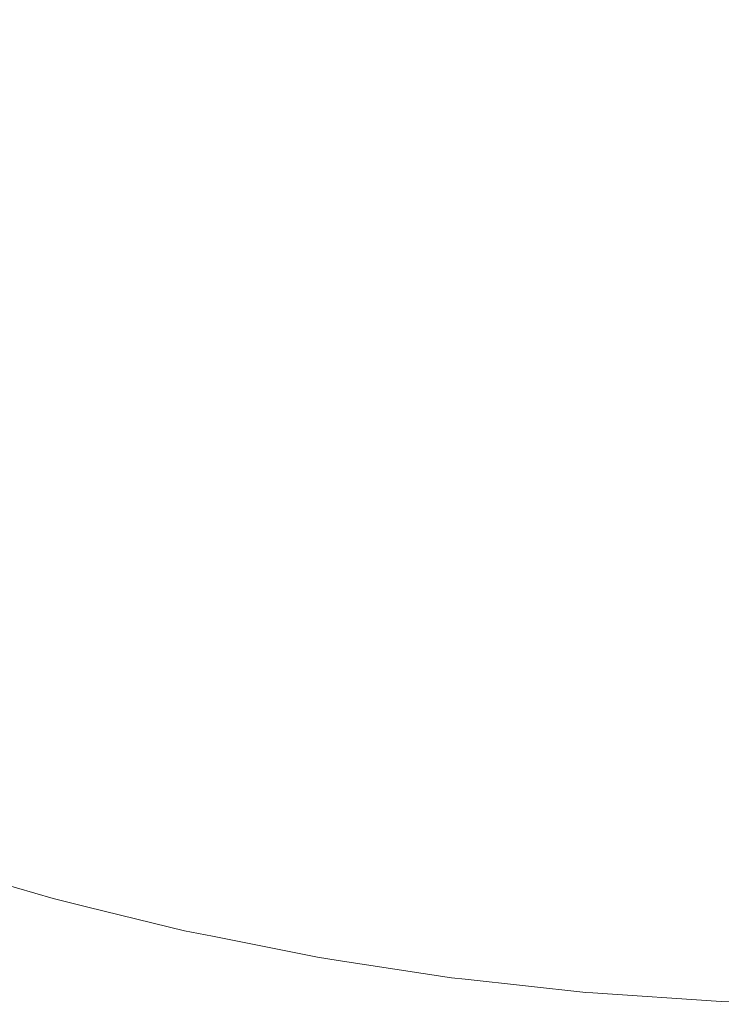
# Model space of a CAD drawing. Header units: centimetres. Extents: x -26 to 27.3, y -25.3 to -23.5.
# Tile 77 of 221: x -7.9714 to -7.9262, y -24.9599 to -24.8964. Entities that reach past the tile are written whole.
import ezdxf

# ---------------------------------------------------------------- set-up
doc = ezdxf.new("R2010")
doc.units = ezdxf.units.CM
doc.header["$LTSCALE"] = 2.54
doc.layers.add('Lucido design-1', color=7, linetype='Continuous')

# ---------------------------------------------------------------- blocks, each defined once
blk = doc.blocks.new('Gruppo-4-1')
at = {"color": 7, "linetype": 'Continuous', "lineweight": 9}
blk.add_3dface([(-25.917482, -23.559888, 1050.422055), (-25.917482, -25.159888, 1050.422055), (27.182518, -25.159888, 1050.422055), (27.182518, -23.559888, 1050.422055)], dxfattribs=at)
for points, invisible_edges in [([(-7.960869, -24.897492, 1050.011716), (-7.966829, -24.895469, 1050.011716), (-7.965536, -24.891914, 1050.013487), (-7.959731, -24.893884, 1050.013487)], 15), ([(-7.947892, -24.897057, 1050.013487), (-7.953846, -24.8956, 1050.013487), (-7.952848, -24.891874, 1050.0151), (-7.947057, -24.893291, 1050.0151)], 15), ([(-7.968096, -24.898948, 1050.009791), (-7.974113, -24.896608, 1050.009791), (-7.972696, -24.893187, 1050.011716), (-7.966829, -24.895469, 1050.011716)], 15), ([(-7.941879, -24.898252, 1050.013487), (-7.947892, -24.897057, 1050.013487), (-7.947057, -24.893291, 1050.0151), (-7.94121, -24.894454, 1050.0151)], 15), ([(-7.954825, -24.899254, 1050.011716), (-7.960869, -24.897492, 1050.011716), (-7.959731, -24.893884, 1050.013487), (-7.953846, -24.8956, 1050.013487)], 15), ([(-7.935821, -24.899185, 1050.013487), (-7.941879, -24.898252, 1050.013487), (-7.94121, -24.894454, 1050.0151), (-7.935317, -24.895361, 1050.0151)], 15), ([(-7.961982, -24.901023, 1050.009791), (-7.968096, -24.898948, 1050.009791), (-7.966829, -24.895469, 1050.011716), (-7.960869, -24.897492, 1050.011716)], 15), ([(-7.94871, -24.90075, 1050.011716), (-7.954825, -24.899254, 1050.011716), (-7.953846, -24.8956, 1050.013487), (-7.947892, -24.897057, 1050.013487)], 15), ([(-7.929727, -24.899852, 1050.013487), (-7.935821, -24.899185, 1050.013487), (-7.935317, -24.895361, 1050.0151), (-7.929391, -24.89601, 1050.0151)], 15), ([(-7.923611, -24.900253, 1050.013487), (-7.929727, -24.899852, 1050.013487), (-7.929391, -24.89601, 1050.0151), (-7.923442, -24.8964, 1050.0151)], 15), ([(-7.969332, -24.902346, 1050.007714), (-7.975497, -24.899948, 1050.007714), (-7.974113, -24.896608, 1050.009791), (-7.968096, -24.898948, 1050.009791)], 15), ([(-7.942536, -24.901978, 1050.011716), (-7.94871, -24.90075, 1050.011716), (-7.947892, -24.897057, 1050.013487), (-7.941879, -24.898252, 1050.013487)], 15), ([(-7.955783, -24.90283, 1050.009791), (-7.961982, -24.901023, 1050.009791), (-7.960869, -24.897492, 1050.011716), (-7.954825, -24.899254, 1050.011716)], 15), ([(-7.936315, -24.902936, 1050.011716), (-7.942536, -24.901978, 1050.011716), (-7.941879, -24.898252, 1050.013487), (-7.935821, -24.899185, 1050.013487)], 15), ([(-7.963069, -24.904472, 1050.007714), (-7.969332, -24.902346, 1050.007714), (-7.968096, -24.898948, 1050.009791), (-7.961982, -24.901023, 1050.009791)], 15), ([(-7.949512, -24.904365, 1050.009791), (-7.955783, -24.90283, 1050.009791), (-7.954825, -24.899254, 1050.011716), (-7.94871, -24.90075, 1050.011716)], 15), ([(-7.930057, -24.903621, 1050.011716), (-7.936315, -24.902936, 1050.011716), (-7.935821, -24.899185, 1050.013487), (-7.929727, -24.899852, 1050.013487)], 15), ([(-7.970537, -24.905656, 1050.00549), (-7.976845, -24.903203, 1050.00549), (-7.975497, -24.899948, 1050.007714), (-7.969332, -24.902346, 1050.007714)], 15), ([(-7.923776, -24.904033, 1050.011716), (-7.930057, -24.903621, 1050.011716), (-7.929727, -24.899852, 1050.013487), (-7.923611, -24.900253, 1050.013487)], 15), ([(-7.943179, -24.905624, 1050.009791), (-7.949512, -24.904365, 1050.009791), (-7.94871, -24.90075, 1050.011716), (-7.942536, -24.901978, 1050.011716)], 15), ([(-7.956719, -24.906323, 1050.007714), (-7.963069, -24.904472, 1050.007714), (-7.961982, -24.901023, 1050.009791), (-7.955783, -24.90283, 1050.009791)], 15), ([(-7.936798, -24.906607, 1050.009791), (-7.943179, -24.905624, 1050.009791), (-7.942536, -24.901978, 1050.011716), (-7.936315, -24.902936, 1050.011716)], 15), ([(-7.964129, -24.907832, 1050.00549), (-7.970537, -24.905656, 1050.00549), (-7.969332, -24.902346, 1050.007714), (-7.963069, -24.904472, 1050.007714)], 15), ([(-7.971708, -24.908874, 1050.003124), (-7.978156, -24.906367, 1050.003124), (-7.976845, -24.903203, 1050.00549), (-7.970537, -24.905656, 1050.00549)], 15), ([(-7.950294, -24.907895, 1050.007714), (-7.956719, -24.906323, 1050.007714), (-7.955783, -24.90283, 1050.009791), (-7.949512, -24.904365, 1050.009791)], 15), ([(-7.93038, -24.907309, 1050.009791), (-7.936798, -24.906607, 1050.009791), (-7.936315, -24.902936, 1050.011716), (-7.930057, -24.903621, 1050.011716)], 15), ([(-7.923937, -24.907732, 1050.009791), (-7.93038, -24.907309, 1050.009791), (-7.930057, -24.903621, 1050.011716), (-7.923776, -24.904033, 1050.011716)], 15), ([(-7.957631, -24.909726, 1050.00549), (-7.964129, -24.907832, 1050.00549), (-7.963069, -24.904472, 1050.007714), (-7.956719, -24.906323, 1050.007714)], 15), ([(-7.943807, -24.909185, 1050.007714), (-7.950294, -24.907895, 1050.007714), (-7.949512, -24.904365, 1050.009791), (-7.943179, -24.905624, 1050.009791)], 15), ([(-7.965158, -24.911097, 1050.003124), (-7.971708, -24.908874, 1050.003124), (-7.970537, -24.905656, 1050.00549), (-7.964129, -24.907832, 1050.00549)], 15), ([(-7.93727, -24.910191, 1050.007714), (-7.943807, -24.909185, 1050.007714), (-7.943179, -24.905624, 1050.009791), (-7.936798, -24.906607, 1050.009791)], 15), ([(-7.951057, -24.911334, 1050.00549), (-7.957631, -24.909726, 1050.00549), (-7.956719, -24.906323, 1050.007714), (-7.950294, -24.907895, 1050.007714)], 15), ([(-7.930695, -24.910911, 1050.007714), (-7.93727, -24.910191, 1050.007714), (-7.936798, -24.906607, 1050.009791), (-7.93038, -24.907309, 1050.009791)], 15), ([(-7.958517, -24.913033, 1050.003124), (-7.965158, -24.911097, 1050.003124), (-7.964129, -24.907832, 1050.00549), (-7.957631, -24.909726, 1050.00549)], 15), ([(-7.924095, -24.911344, 1050.007714), (-7.930695, -24.910911, 1050.007714), (-7.93038, -24.907309, 1050.009791), (-7.923937, -24.907732, 1050.009791)], 15), ([(-7.944419, -24.912655, 1050.00549), (-7.951057, -24.911334, 1050.00549), (-7.950294, -24.907895, 1050.007714), (-7.943807, -24.909185, 1050.007714)], 15), ([(-7.966157, -24.914264, 1050.00062), (-7.972844, -24.911994, 1050.00062), (-7.971708, -24.908874, 1050.003124), (-7.965158, -24.911097, 1050.003124)], 15), ([(-7.951798, -24.914677, 1050.003124), (-7.958517, -24.913033, 1050.003124), (-7.957631, -24.909726, 1050.00549), (-7.951057, -24.911334, 1050.00549)], 15), ([(-7.93773, -24.913684, 1050.00549), (-7.944419, -24.912655, 1050.00549), (-7.943807, -24.909185, 1050.007714), (-7.93727, -24.910191, 1050.007714)], 15), ([(-7.931002, -24.914421, 1050.00549), (-7.93773, -24.913684, 1050.00549), (-7.93727, -24.910191, 1050.007714), (-7.930695, -24.910911, 1050.007714)], 15), ([(-7.924248, -24.914864, 1050.00549), (-7.931002, -24.914421, 1050.00549), (-7.930695, -24.910911, 1050.007714), (-7.924095, -24.911344, 1050.007714)], 15), ([(-7.959376, -24.91624, 1050.00062), (-7.966157, -24.914264, 1050.00062), (-7.965158, -24.911097, 1050.003124), (-7.958517, -24.913033, 1050.003124)], 15), ([(-7.945014, -24.916027, 1050.003124), (-7.951798, -24.914677, 1050.003124), (-7.951057, -24.911334, 1050.00549), (-7.944419, -24.912655, 1050.00549)], 15), ([(-7.967122, -24.917325, 1049.997982), (-7.973942, -24.91501, 1049.997982), (-7.972844, -24.911994, 1050.00062), (-7.966157, -24.914264, 1050.00062)], 15), ([(-7.938177, -24.917079, 1050.003124), (-7.945014, -24.916027, 1050.003124), (-7.944419, -24.912655, 1050.00549), (-7.93773, -24.913684, 1050.00549)], 15), ([(-7.952517, -24.917919, 1050.00062), (-7.959376, -24.91624, 1050.00062), (-7.958517, -24.913033, 1050.003124), (-7.951798, -24.914677, 1050.003124)], 15), ([(-7.9313, -24.917832, 1050.003124), (-7.938177, -24.917079, 1050.003124), (-7.93773, -24.913684, 1050.00549), (-7.931002, -24.914421, 1050.00549)], 15), ([(-7.960207, -24.919341, 1049.997982), (-7.967122, -24.917325, 1049.997982), (-7.966157, -24.914264, 1050.00062), (-7.959376, -24.91624, 1050.00062)], 15), ([(-7.94559, -24.919296, 1050.00062), (-7.952517, -24.917919, 1050.00062), (-7.951798, -24.914677, 1050.003124), (-7.945014, -24.916027, 1050.003124)], 15), ([(-7.924398, -24.918285, 1050.003124), (-7.9313, -24.917832, 1050.003124), (-7.931002, -24.914421, 1050.00549), (-7.924248, -24.914864, 1050.00549)], 15), ([(-7.968053, -24.920277, 1049.995216), (-7.975001, -24.917919, 1049.995216), (-7.973942, -24.91501, 1049.997982), (-7.967122, -24.917325, 1049.997982)], 15), ([(-7.93861, -24.920371, 1050.00062), (-7.94559, -24.919296, 1050.00062), (-7.945014, -24.916027, 1050.003124), (-7.938177, -24.917079, 1050.003124)], 15), ([(-7.953211, -24.921053, 1049.997982), (-7.960207, -24.919341, 1049.997982), (-7.959376, -24.91624, 1050.00062), (-7.952517, -24.917919, 1050.00062)], 15), ([(-7.961008, -24.922331, 1049.995216), (-7.968053, -24.920277, 1049.995216), (-7.967122, -24.917325, 1049.997982), (-7.960207, -24.919341, 1049.997982)], 15), ([(-7.93159, -24.92114, 1050.00062), (-7.93861, -24.920371, 1050.00062), (-7.938177, -24.917079, 1050.003124), (-7.9313, -24.917832, 1050.003124)], 15), ([(-7.968816, -24.922698, 1049.992766), (-7.975869, -24.920304, 1049.992766), (-7.975001, -24.917919, 1049.995216), (-7.968053, -24.920277, 1049.995216)], 15), ([(-7.946147, -24.922458, 1049.997982), (-7.953211, -24.921053, 1049.997982), (-7.952517, -24.917919, 1050.00062), (-7.94559, -24.919296, 1050.00062)], 15), ([(-7.924543, -24.921601, 1050.00062), (-7.93159, -24.92114, 1050.00062), (-7.9313, -24.917832, 1050.003124), (-7.924398, -24.918285, 1050.003124)], 15), ([(-7.953881, -24.924075, 1049.995216), (-7.961008, -24.922331, 1049.995216), (-7.960207, -24.919341, 1049.997982), (-7.953211, -24.921053, 1049.997982)], 15), ([(-7.939029, -24.923553, 1049.997982), (-7.946147, -24.922458, 1049.997982), (-7.94559, -24.919296, 1050.00062), (-7.93861, -24.920371, 1050.00062)], 15), ([(-7.969678, -24.925434, 1049.989775), (-7.97685, -24.923, 1049.989775), (-7.975869, -24.920304, 1049.992766), (-7.968816, -24.922698, 1049.992766)], 15), ([(-7.961665, -24.924782, 1049.992766), (-7.968816, -24.922698, 1049.992766), (-7.968053, -24.920277, 1049.995216), (-7.961008, -24.922331, 1049.995216)], 15), ([(-7.93187, -24.924338, 1049.997982), (-7.939029, -24.923553, 1049.997982), (-7.93861, -24.920371, 1050.00062), (-7.93159, -24.92114, 1050.00062)], 15), ([(-7.946685, -24.925506, 1049.995216), (-7.953881, -24.924075, 1049.995216), (-7.953211, -24.921053, 1049.997982), (-7.946147, -24.922458, 1049.997982)], 15), ([(-7.924683, -24.924809, 1049.997982), (-7.93187, -24.924338, 1049.997982), (-7.93159, -24.92114, 1050.00062), (-7.924543, -24.921601, 1050.00062)], 15), ([(-7.954431, -24.926552, 1049.992766), (-7.961665, -24.924782, 1049.992766), (-7.961008, -24.922331, 1049.995216), (-7.953881, -24.924075, 1049.995216)], 15), ([(-7.970503, -24.928048, 1049.986671), (-7.977787, -24.925575, 1049.986671), (-7.97685, -24.923, 1049.989775), (-7.969678, -24.925434, 1049.989775)], 15), ([(-7.962408, -24.927553, 1049.989775), (-7.969678, -24.925434, 1049.989775), (-7.968816, -24.922698, 1049.992766), (-7.961665, -24.924782, 1049.992766)], 15), ([(-7.939433, -24.926622, 1049.995216), (-7.946685, -24.925506, 1049.995216), (-7.946147, -24.922458, 1049.997982), (-7.939029, -24.923553, 1049.997982)], 15), ([(-7.932139, -24.927421, 1049.995216), (-7.939433, -24.926622, 1049.995216), (-7.939029, -24.923553, 1049.997982), (-7.93187, -24.924338, 1049.997982)], 15), ([(-7.947126, -24.928005, 1049.992766), (-7.954431, -24.926552, 1049.992766), (-7.953881, -24.924075, 1049.995216), (-7.946685, -24.925506, 1049.995216)], 15), ([(-7.924818, -24.927901, 1049.995216), (-7.932139, -24.927421, 1049.995216), (-7.93187, -24.924338, 1049.997982), (-7.924683, -24.924809, 1049.997982)], 15), ([(-7.955052, -24.929353, 1049.989775), (-7.962408, -24.927553, 1049.989775), (-7.961665, -24.924782, 1049.992766), (-7.954431, -24.926552, 1049.992766)], 15), ([(-7.971287, -24.930535, 1049.983458), (-7.978679, -24.928025, 1049.983458), (-7.977787, -24.925575, 1049.986671), (-7.970503, -24.928048, 1049.986671)], 15), ([(-7.963117, -24.9302, 1049.986671), (-7.970503, -24.928048, 1049.986671), (-7.969678, -24.925434, 1049.989775), (-7.962408, -24.927553, 1049.989775)], 15), ([(-7.939764, -24.929138, 1049.992766), (-7.947126, -24.928005, 1049.992766), (-7.946685, -24.925506, 1049.995216), (-7.939433, -24.926622, 1049.995216)], 15), ([(-7.947624, -24.930831, 1049.989775), (-7.955052, -24.929353, 1049.989775), (-7.954431, -24.926552, 1049.992766), (-7.947126, -24.928005, 1049.992766)], 15), ([(-7.93236, -24.929949, 1049.992766), (-7.939764, -24.929138, 1049.992766), (-7.939433, -24.926622, 1049.995216), (-7.932139, -24.927421, 1049.995216)], 15), ([(-7.924928, -24.930436, 1049.992766), (-7.93236, -24.929949, 1049.992766), (-7.932139, -24.927421, 1049.995216), (-7.924818, -24.927901, 1049.995216)], 15), ([(-7.97203, -24.932891, 1049.980144), (-7.979524, -24.930347, 1049.980144), (-7.978679, -24.928025, 1049.983458), (-7.971287, -24.930535, 1049.983458)], 15), ([(-7.963792, -24.932719, 1049.983458), (-7.971287, -24.930535, 1049.983458), (-7.970503, -24.928048, 1049.986671), (-7.963117, -24.9302, 1049.986671)], 15), ([(-7.955645, -24.932029, 1049.986671), (-7.963117, -24.9302, 1049.986671), (-7.962408, -24.927553, 1049.989775), (-7.955052, -24.929353, 1049.989775)], 15), ([(-7.940139, -24.931983, 1049.989775), (-7.947624, -24.930831, 1049.989775), (-7.947126, -24.928005, 1049.992766), (-7.939764, -24.929138, 1049.992766)], 15), ([(-7.9481, -24.93353, 1049.986671), (-7.955645, -24.932029, 1049.986671), (-7.955052, -24.929353, 1049.989775), (-7.947624, -24.930831, 1049.989775)], 15), ([(-7.932611, -24.932807, 1049.989775), (-7.940139, -24.931983, 1049.989775), (-7.939764, -24.929138, 1049.992766), (-7.93236, -24.929949, 1049.992766)], 15), ([(-7.925053, -24.933303, 1049.989775), (-7.932611, -24.932807, 1049.989775), (-7.93236, -24.929949, 1049.992766), (-7.924928, -24.930436, 1049.992766)], 15), ([(-7.964431, -24.935106, 1049.980144), (-7.97203, -24.932891, 1049.980144), (-7.971287, -24.930535, 1049.983458), (-7.963792, -24.932719, 1049.983458)], 15), ([(-7.956209, -24.934575, 1049.983458), (-7.963792, -24.932719, 1049.983458), (-7.963117, -24.9302, 1049.986671), (-7.955645, -24.932029, 1049.986671)], 15), ([(-7.940496, -24.9347, 1049.986671), (-7.9481, -24.93353, 1049.986671), (-7.947624, -24.930831, 1049.989775), (-7.940139, -24.931983, 1049.989775)], 15), ([(-7.948553, -24.936098, 1049.983458), (-7.956209, -24.934575, 1049.983458), (-7.955645, -24.932029, 1049.986671), (-7.9481, -24.93353, 1049.986671)], 15), ([(-7.932849, -24.935538, 1049.986671), (-7.940496, -24.9347, 1049.986671), (-7.940139, -24.931983, 1049.989775), (-7.932611, -24.932807, 1049.989775)], 15), ([(-7.965034, -24.937356, 1049.976733), (-7.97273, -24.935113, 1049.976733), (-7.97203, -24.932891, 1049.980144), (-7.964431, -24.935106, 1049.980144)], 15), ([(-7.956744, -24.936987, 1049.980144), (-7.964431, -24.935106, 1049.980144), (-7.963792, -24.932719, 1049.983458), (-7.956209, -24.934575, 1049.983458)], 15), ([(-7.925173, -24.936041, 1049.986671), (-7.932849, -24.935538, 1049.986671), (-7.932611, -24.932807, 1049.989775), (-7.925053, -24.933303, 1049.989775)], 15), ([(-7.940837, -24.937285, 1049.983458), (-7.948553, -24.936098, 1049.983458), (-7.9481, -24.93353, 1049.986671), (-7.940496, -24.9347, 1049.986671)], 15), ([(-7.9656, -24.939466, 1049.973231), (-7.973387, -24.937196, 1049.973231), (-7.97273, -24.935113, 1049.976733), (-7.965034, -24.937356, 1049.976733)], 15), ([(-7.957248, -24.939261, 1049.976733), (-7.965034, -24.937356, 1049.976733), (-7.964431, -24.935106, 1049.980144), (-7.956744, -24.936987, 1049.980144)], 15), ([(-7.948982, -24.938531, 1049.980144), (-7.956744, -24.936987, 1049.980144), (-7.956209, -24.934575, 1049.983458), (-7.948553, -24.936098, 1049.983458)], 15), ([(-7.933077, -24.938135, 1049.983458), (-7.940837, -24.937285, 1049.983458), (-7.940496, -24.9347, 1049.986671), (-7.932849, -24.935538, 1049.986671)], 15), ([(-7.925287, -24.938646, 1049.983458), (-7.933077, -24.938135, 1049.983458), (-7.932849, -24.935538, 1049.986671), (-7.925173, -24.936041, 1049.986671)], 15), ([(-7.941159, -24.939735, 1049.980144), (-7.948982, -24.938531, 1049.980144), (-7.948553, -24.936098, 1049.983458), (-7.940837, -24.937285, 1049.983458)], 15), ([(-7.949386, -24.940825, 1049.976733), (-7.957248, -24.939261, 1049.976733), (-7.956744, -24.936987, 1049.980144), (-7.948982, -24.938531, 1049.980144)], 15), ([(-7.966127, -24.941433, 1049.969646), (-7.974, -24.939139, 1049.969646), (-7.973387, -24.937196, 1049.973231), (-7.9656, -24.939466, 1049.973231)], 15), ([(-7.957721, -24.941394, 1049.973231), (-7.9656, -24.939466, 1049.973231), (-7.965034, -24.937356, 1049.976733), (-7.957248, -24.939261, 1049.976733)], 15), ([(-7.933292, -24.940596, 1049.980144), (-7.941159, -24.939735, 1049.980144), (-7.940837, -24.937285, 1049.983458), (-7.933077, -24.938135, 1049.983458)], 15), ([(-7.925395, -24.941114, 1049.980144), (-7.933292, -24.940596, 1049.980144), (-7.933077, -24.938135, 1049.983458), (-7.925287, -24.938646, 1049.983458)], 15), ([(-7.941463, -24.942044, 1049.976733), (-7.949386, -24.940825, 1049.976733), (-7.948982, -24.938531, 1049.980144), (-7.941159, -24.939735, 1049.980144)], 15), ([(-7.966615, -24.943255, 1049.965983), (-7.974567, -24.940937, 1049.965983), (-7.974, -24.939139, 1049.969646), (-7.966127, -24.941433, 1049.969646)], 15), ([(-7.958162, -24.943382, 1049.969646), (-7.966127, -24.941433, 1049.969646), (-7.9656, -24.939466, 1049.973231), (-7.957721, -24.941394, 1049.973231)], 15), ([(-7.949765, -24.942976, 1049.973231), (-7.957721, -24.941394, 1049.973231), (-7.957248, -24.939261, 1049.976733), (-7.949386, -24.940825, 1049.976733)], 15), ([(-7.933495, -24.942917, 1049.976733), (-7.941463, -24.942044, 1049.976733), (-7.941159, -24.939735, 1049.980144), (-7.933292, -24.940596, 1049.980144)], 15), ([(-7.941749, -24.94421, 1049.973231), (-7.949765, -24.942976, 1049.973231), (-7.949386, -24.940825, 1049.976733), (-7.941463, -24.942044, 1049.976733)], 15), ([(-7.925496, -24.943441, 1049.976733), (-7.933495, -24.942917, 1049.976733), (-7.933292, -24.940596, 1049.980144), (-7.925395, -24.941114, 1049.980144)], 15), ([(-7.967063, -24.944927, 1049.962249), (-7.975087, -24.942589, 1049.962249), (-7.974567, -24.940937, 1049.965983), (-7.966615, -24.943255, 1049.965983)], 15), ([(-7.95857, -24.945223, 1049.965983), (-7.966615, -24.943255, 1049.965983), (-7.966127, -24.941433, 1049.969646), (-7.958162, -24.943382, 1049.969646)], 15), ([(-7.950119, -24.944982, 1049.969646), (-7.958162, -24.943382, 1049.969646), (-7.957721, -24.941394, 1049.973231), (-7.949765, -24.942976, 1049.973231)], 15), ([(-7.933685, -24.945093, 1049.973231), (-7.941749, -24.94421, 1049.973231), (-7.941463, -24.942044, 1049.976733), (-7.933495, -24.942917, 1049.976733)], 15), ([(-7.967471, -24.946449, 1049.95845), (-7.975561, -24.944091, 1049.95845), (-7.975087, -24.942589, 1049.962249), (-7.967063, -24.944927, 1049.962249)], 15), ([(-7.958945, -24.946914, 1049.962249), (-7.967063, -24.944927, 1049.962249), (-7.966615, -24.943255, 1049.965983), (-7.95857, -24.945223, 1049.965983)], 15), ([(-7.950447, -24.946839, 1049.965983), (-7.95857, -24.945223, 1049.965983), (-7.958162, -24.943382, 1049.969646), (-7.950119, -24.944982, 1049.969646)], 15), ([(-7.942014, -24.94623, 1049.969646), (-7.950119, -24.944982, 1049.969646), (-7.949765, -24.942976, 1049.973231), (-7.941749, -24.94421, 1049.973231)], 15), ([(-7.925591, -24.945624, 1049.973231), (-7.933685, -24.945093, 1049.973231), (-7.933495, -24.942917, 1049.976733), (-7.925496, -24.943441, 1049.976733)], 15), ([(-7.967838, -24.947817, 1049.954592), (-7.975987, -24.945442, 1049.954592), (-7.975561, -24.944091, 1049.95845), (-7.967471, -24.946449, 1049.95845)], 15), ([(-7.933863, -24.947122, 1049.969646), (-7.942014, -24.94623, 1049.969646), (-7.941749, -24.94421, 1049.973231), (-7.933685, -24.945093, 1049.973231)], 15), ([(-7.959286, -24.948452, 1049.95845), (-7.967471, -24.946449, 1049.95845), (-7.967063, -24.944927, 1049.962249), (-7.958945, -24.946914, 1049.962249)], 15), ([(-7.950747, -24.948545, 1049.962249), (-7.958945, -24.946914, 1049.962249), (-7.95857, -24.945223, 1049.965983), (-7.950447, -24.946839, 1049.965983)], 15), ([(-7.942261, -24.948099, 1049.965983), (-7.950447, -24.946839, 1049.965983), (-7.950119, -24.944982, 1049.969646), (-7.942014, -24.94623, 1049.969646)], 15), ([(-7.92568, -24.947659, 1049.969646), (-7.933863, -24.947122, 1049.969646), (-7.933685, -24.945093, 1049.973231), (-7.925591, -24.945624, 1049.973231)], 15), ([(-7.968163, -24.94903, 1049.950684), (-7.976365, -24.94664, 1049.950684), (-7.975987, -24.945442, 1049.954592), (-7.967838, -24.947817, 1049.954592)], 15), ([(-7.959592, -24.949835, 1049.954592), (-7.967838, -24.947817, 1049.954592), (-7.967471, -24.946449, 1049.95845), (-7.959286, -24.948452, 1049.95845)], 15), ([(-7.934027, -24.949001, 1049.965983), (-7.942261, -24.948099, 1049.965983), (-7.942014, -24.94623, 1049.969646), (-7.933863, -24.947122, 1049.969646)], 15), ([(-7.968446, -24.950087, 1049.94673), (-7.976693, -24.947682, 1049.94673), (-7.976365, -24.94664, 1049.950684), (-7.968163, -24.94903, 1049.950684)], 15), ([(-7.951021, -24.950096, 1049.95845), (-7.959286, -24.948452, 1049.95845), (-7.958945, -24.946914, 1049.962249), (-7.950747, -24.948545, 1049.962249)], 15), ([(-7.942487, -24.949816, 1049.962249), (-7.950747, -24.948545, 1049.962249), (-7.950447, -24.946839, 1049.965983), (-7.942261, -24.948099, 1049.965983)], 15), ([(-7.925763, -24.949542, 1049.965983), (-7.934027, -24.949001, 1049.965983), (-7.933863, -24.947122, 1049.969646), (-7.92568, -24.947659, 1049.969646)], 15), ([(-7.968686, -24.950984, 1049.942739), (-7.976973, -24.948569, 1049.942739), (-7.976693, -24.947682, 1049.94673), (-7.968446, -24.950087, 1049.94673)], 15), ([(-7.959864, -24.951061, 1049.950684), (-7.968163, -24.94903, 1049.950684), (-7.967838, -24.947817, 1049.954592), (-7.959592, -24.949835, 1049.954592)], 15), ([(-7.951267, -24.951491, 1049.954592), (-7.959592, -24.949835, 1049.954592), (-7.959286, -24.948452, 1049.95845), (-7.951021, -24.950096, 1049.95845)], 15), ([(-7.934178, -24.950726, 1049.962249), (-7.942487, -24.949816, 1049.962249), (-7.942261, -24.948099, 1049.965983), (-7.934027, -24.949001, 1049.965983)], 15), ([(-7.968884, -24.951723, 1049.938716), (-7.977203, -24.949298, 1049.938716), (-7.976973, -24.948569, 1049.942739), (-7.968686, -24.950984, 1049.942739)], 15), ([(-7.960101, -24.952128, 1049.94673), (-7.968446, -24.950087, 1049.94673), (-7.968163, -24.94903, 1049.950684), (-7.959864, -24.951061, 1049.950684)], 15), ([(-7.942692, -24.951378, 1049.95845), (-7.951021, -24.950096, 1049.95845), (-7.950747, -24.948545, 1049.962249), (-7.942487, -24.949816, 1049.962249)], 15), ([(-7.925838, -24.951273, 1049.962249), (-7.934178, -24.950726, 1049.962249), (-7.934027, -24.949001, 1049.965983), (-7.925763, -24.949542, 1049.965983)], 15), ([(-7.969039, -24.952302, 1049.934669), (-7.977383, -24.94987, 1049.934669), (-7.977203, -24.949298, 1049.938716), (-7.968884, -24.951723, 1049.938716)], 15), ([(-7.96922, -24.952976, 1049.92653), (-7.977593, -24.950536, 1049.92653), (-7.977513, -24.950282, 1049.930605), (-7.969151, -24.952719, 1049.930605)], 15), ([(-7.969151, -24.952719, 1049.930605), (-7.977513, -24.950282, 1049.930605), (-7.977383, -24.94987, 1049.934669), (-7.969039, -24.952302, 1049.934669)], 15), ([(-7.960302, -24.953036, 1049.942739), (-7.968686, -24.950984, 1049.942739), (-7.968446, -24.950087, 1049.94673), (-7.960101, -24.952128, 1049.94673)], 15), ([(-7.951485, -24.952728, 1049.950684), (-7.959864, -24.951061, 1049.950684), (-7.959592, -24.949835, 1049.954592), (-7.951267, -24.951491, 1049.954592)], 15), ([(-7.942877, -24.952782, 1049.954592), (-7.951267, -24.951491, 1049.954592), (-7.951021, -24.950096, 1049.95845), (-7.942692, -24.951378, 1049.95845)], 15), ([(-7.934316, -24.952295, 1049.95845), (-7.942692, -24.951378, 1049.95845), (-7.942487, -24.949816, 1049.962249), (-7.934178, -24.950726, 1049.962249)], 15), ([(-7.969374, -24.953552, 1049.71211), (-7.977772, -24.951104, 1049.71211), (-7.977677, -24.950801, 1049.716095), (-7.969292, -24.953245, 1049.716095)], 15), ([(-7.969292, -24.953245, 1049.716095), (-7.977677, -24.950801, 1049.716095), (-7.977629, -24.95065, 1049.720083), (-7.969251, -24.953092, 1049.720083)], 15), ([(-7.97496, -24.951408, 1049.722055), (-7.969246, -24.953073, 1049.722055), (-7.969251, -24.953092, 1049.720083), (-7.977629, -24.95065, 1049.720083)], 14), ([(-7.969245, -24.953072, 1049.9226), (-7.977623, -24.95063, 1049.9226), (-7.977593, -24.950536, 1049.92653), (-7.96922, -24.952976, 1049.92653)], 15), ([(-7.977623, -24.95063, 1049.9226), (-7.969245, -24.953072, 1049.9226), (-7.969246, -24.953073, 1049.922055), (-7.97496, -24.951408, 1049.922055)], 11), ([(-7.960467, -24.953783, 1049.938716), (-7.968884, -24.951723, 1049.938716), (-7.968686, -24.950984, 1049.942739), (-7.960302, -24.953036, 1049.942739)], 15), ([(-7.925907, -24.952846, 1049.95845), (-7.934316, -24.952295, 1049.95845), (-7.934178, -24.950726, 1049.962249), (-7.925838, -24.951273, 1049.962249)], 15), ([(-7.969663, -24.954629, 1049.704179), (-7.978108, -24.952168, 1049.704179), (-7.977916, -24.95156, 1049.708136), (-7.969498, -24.954013, 1049.708136)], 15), ([(-7.969498, -24.954013, 1049.708136), (-7.977916, -24.95156, 1049.708136), (-7.977772, -24.951104, 1049.71211), (-7.969374, -24.953552, 1049.71211)], 15), ([(-7.969246, -24.953073, 1049.722055), (-7.97496, -24.951408, 1049.722055), (-7.97496, -24.951408, 1049.922055), (-7.969246, -24.953073, 1049.922055)], 10), ([(-7.951675, -24.953805, 1049.94673), (-7.960101, -24.952128, 1049.94673), (-7.959864, -24.951061, 1049.950684), (-7.951485, -24.952728, 1049.950684)], 15), ([(-7.943041, -24.954027, 1049.950684), (-7.951485, -24.952728, 1049.950684), (-7.951267, -24.951491, 1049.954592), (-7.942877, -24.952782, 1049.954592)], 15), ([(-7.934439, -24.953706, 1049.954592), (-7.942877, -24.952782, 1049.954592), (-7.942692, -24.951378, 1049.95845), (-7.934316, -24.952295, 1049.95845)], 15), ([(-7.969869, -24.955399, 1049.700245), (-7.978347, -24.952927, 1049.700245), (-7.978108, -24.952168, 1049.704179), (-7.969663, -24.954629, 1049.704179)], 15), ([(-7.960597, -24.954367, 1049.934669), (-7.969039, -24.952302, 1049.934669), (-7.968884, -24.951723, 1049.938716), (-7.960467, -24.953783, 1049.938716)], 15), ([(-7.951836, -24.95472, 1049.942739), (-7.960302, -24.953036, 1049.942739), (-7.960101, -24.952128, 1049.94673), (-7.951675, -24.953805, 1049.94673)], 15), ([(-7.960748, -24.955049, 1049.92653), (-7.96922, -24.952976, 1049.92653), (-7.969151, -24.952719, 1049.930605), (-7.960691, -24.95479, 1049.930605)], 15), ([(-7.960691, -24.95479, 1049.930605), (-7.969151, -24.952719, 1049.930605), (-7.969039, -24.952302, 1049.934669), (-7.960597, -24.954367, 1049.934669)], 15), ([(-7.943184, -24.955111, 1049.94673), (-7.951675, -24.953805, 1049.94673), (-7.951485, -24.952728, 1049.950684), (-7.943041, -24.954027, 1049.950684)], 15), ([(-7.934548, -24.954957, 1049.950684), (-7.943041, -24.954027, 1049.950684), (-7.942877, -24.952782, 1049.954592), (-7.934439, -24.953706, 1049.954592)], 15), ([(-7.925969, -24.954261, 1049.954592), (-7.934439, -24.953706, 1049.954592), (-7.934316, -24.952295, 1049.95845), (-7.925907, -24.952846, 1049.95845)], 15), ([(-7.970116, -24.956321, 1049.696342), (-7.978634, -24.953838, 1049.696342), (-7.978347, -24.952927, 1049.700245), (-7.969869, -24.955399, 1049.700245)], 15), ([(-7.960981, -24.956098, 1049.708136), (-7.969498, -24.954013, 1049.708136), (-7.969374, -24.953552, 1049.71211), (-7.960877, -24.955631, 1049.71211)], 15), ([(-7.960877, -24.955631, 1049.71211), (-7.969374, -24.953552, 1049.71211), (-7.969292, -24.953245, 1049.716095), (-7.960808, -24.955321, 1049.716095)], 15), ([(-7.960808, -24.955321, 1049.716095), (-7.969292, -24.953245, 1049.716095), (-7.969251, -24.953092, 1049.720083), (-7.960774, -24.955166, 1049.720083)], 15), ([(-7.969251, -24.953092, 1049.720083), (-7.969246, -24.953073, 1049.722055), (-7.967017, -24.953619, 1049.722055)], 9), ([(-7.967017, -24.953619, 1049.722055), (-7.96077, -24.955147, 1049.722055), (-7.960774, -24.955166, 1049.720083), (-7.969251, -24.953092, 1049.720083)], 14), ([(-7.967017, -24.953619, 1049.922055), (-7.969246, -24.953073, 1049.922055), (-7.969245, -24.953072, 1049.9226)], 10), ([(-7.969246, -24.953073, 1049.922055), (-7.967017, -24.953619, 1049.922055), (-7.967017, -24.953619, 1049.722055), (-7.969246, -24.953073, 1049.722055)], 10), ([(-7.96077, -24.955146, 1049.9226), (-7.969245, -24.953072, 1049.9226), (-7.96922, -24.952976, 1049.92653), (-7.960748, -24.955049, 1049.92653)], 15), ([(-7.969245, -24.953072, 1049.9226), (-7.96077, -24.955146, 1049.9226), (-7.96077, -24.955147, 1049.922055), (-7.967017, -24.953619, 1049.922055)], 11), ([(-7.951969, -24.955473, 1049.938716), (-7.960467, -24.953783, 1049.938716), (-7.960302, -24.953036, 1049.942739), (-7.951836, -24.95472, 1049.942739)], 15), ([(-7.970404, -24.957396, 1049.692475), (-7.978969, -24.954899, 1049.692475), (-7.978634, -24.953838, 1049.696342), (-7.970116, -24.956321, 1049.696342)], 15), ([(-7.961119, -24.95672, 1049.704179), (-7.969663, -24.954629, 1049.704179), (-7.969498, -24.954013, 1049.708136), (-7.960981, -24.956098, 1049.708136)], 15), ([(-7.96077, -24.955147, 1049.722055), (-7.967017, -24.953619, 1049.722055), (-7.967017, -24.953619, 1049.922055), (-7.96077, -24.955147, 1049.922055)], 10), ([(-7.952073, -24.956063, 1049.934669), (-7.960597, -24.954367, 1049.934669), (-7.960467, -24.953783, 1049.938716), (-7.951969, -24.955473, 1049.938716)], 15), ([(-7.943305, -24.956033, 1049.942739), (-7.951836, -24.95472, 1049.942739), (-7.951675, -24.953805, 1049.94673), (-7.943184, -24.955111, 1049.94673)], 15), ([(-7.934644, -24.956047, 1049.94673), (-7.943184, -24.955111, 1049.94673), (-7.943041, -24.954027, 1049.950684), (-7.934548, -24.954957, 1049.950684)], 15), ([(-7.926023, -24.955516, 1049.950684), (-7.934548, -24.954957, 1049.950684), (-7.934439, -24.953706, 1049.954592), (-7.925969, -24.954261, 1049.954592)], 15), ([(-7.961291, -24.957498, 1049.700245), (-7.969869, -24.955399, 1049.700245), (-7.969663, -24.954629, 1049.704179), (-7.961119, -24.95672, 1049.704179)], 15), ([(-7.952194, -24.956751, 1049.92653), (-7.960748, -24.955049, 1049.92653), (-7.960691, -24.95479, 1049.930605), (-7.952148, -24.956489, 1049.930605)], 15), ([(-7.952148, -24.956489, 1049.930605), (-7.960691, -24.95479, 1049.930605), (-7.960597, -24.954367, 1049.934669), (-7.952073, -24.956063, 1049.934669)], 15), ([(-7.943405, -24.956791, 1049.938716), (-7.951969, -24.955473, 1049.938716), (-7.951836, -24.95472, 1049.942739), (-7.943305, -24.956033, 1049.942739)], 15), ([(-7.970732, -24.958621, 1049.688652), (-7.97935, -24.956109, 1049.688652), (-7.978969, -24.954899, 1049.692475), (-7.970404, -24.957396, 1049.692475)], 15), ([(-7.961498, -24.95843, 1049.696342), (-7.970116, -24.956321, 1049.696342), (-7.969869, -24.955399, 1049.700245), (-7.961291, -24.957498, 1049.700245)], 15), ([(-7.952298, -24.957338, 1049.71211), (-7.960877, -24.955631, 1049.71211), (-7.960808, -24.955321, 1049.716095), (-7.952243, -24.957025, 1049.716095)], 15), ([(-7.952243, -24.957025, 1049.716095), (-7.960808, -24.955321, 1049.716095), (-7.960774, -24.955166, 1049.720083), (-7.952215, -24.956869, 1049.720083)], 15), ([(-7.960774, -24.955166, 1049.720083), (-7.96077, -24.955147, 1049.722055), (-7.958982, -24.955503, 1049.722055)], 9), ([(-7.958982, -24.955503, 1049.722055), (-7.952212, -24.95685, 1049.722055), (-7.952215, -24.956869, 1049.720083), (-7.960774, -24.955166, 1049.720083)], 14), ([(-7.952211, -24.956848, 1049.9226), (-7.96077, -24.955146, 1049.9226), (-7.960748, -24.955049, 1049.92653), (-7.952194, -24.956751, 1049.92653)], 15), ([(-7.96077, -24.955146, 1049.9226), (-7.952211, -24.956848, 1049.9226), (-7.952212, -24.95685, 1049.922055), (-7.958982, -24.955503, 1049.922055)], 11), ([(-7.958982, -24.955503, 1049.922055), (-7.96077, -24.955147, 1049.922055), (-7.96077, -24.955146, 1049.9226)], 10), ([(-7.96077, -24.955147, 1049.922055), (-7.958982, -24.955503, 1049.922055), (-7.958982, -24.955503, 1049.722055), (-7.96077, -24.955147, 1049.722055)], 10), ([(-7.934725, -24.956973, 1049.942739), (-7.943305, -24.956033, 1049.942739), (-7.943184, -24.955111, 1049.94673), (-7.934644, -24.956047, 1049.94673)], 15), ([(-7.926071, -24.956609, 1049.94673), (-7.934644, -24.956047, 1049.94673), (-7.934548, -24.954957, 1049.950684), (-7.926023, -24.955516, 1049.950684)], 15), ([(-7.952491, -24.958436, 1049.704179), (-7.961119, -24.95672, 1049.704179), (-7.960981, -24.956098, 1049.708136), (-7.952381, -24.957808, 1049.708136)], 15), ([(-7.952381, -24.957808, 1049.708136), (-7.960981, -24.956098, 1049.708136), (-7.960877, -24.955631, 1049.71211), (-7.952298, -24.957338, 1049.71211)], 15), ([(-7.952212, -24.95685, 1049.722055), (-7.958982, -24.955503, 1049.722055), (-7.958982, -24.955503, 1049.922055), (-7.952212, -24.95685, 1049.922055)], 10), ([(-7.94354, -24.957814, 1049.930605), (-7.952148, -24.956489, 1049.930605), (-7.952073, -24.956063, 1049.934669), (-7.943483, -24.957385, 1049.934669)], 15), ([(-7.943483, -24.957385, 1049.934669), (-7.952073, -24.956063, 1049.934669), (-7.951969, -24.955473, 1049.938716), (-7.943405, -24.956791, 1049.938716)], 15), ([(-7.934791, -24.957735, 1049.938716), (-7.943405, -24.956791, 1049.938716), (-7.943305, -24.956033, 1049.942739), (-7.934725, -24.956973, 1049.942739)], 15), ([(-7.926112, -24.957537, 1049.942739), (-7.934725, -24.956973, 1049.942739), (-7.934644, -24.956047, 1049.94673), (-7.926071, -24.956609, 1049.94673)], 15), ([(-7.971101, -24.959996, 1049.684879), (-7.979778, -24.957467, 1049.684879), (-7.97935, -24.956109, 1049.688652), (-7.970732, -24.958621, 1049.688652)], 15), ([(-7.961739, -24.959516, 1049.692475), (-7.970404, -24.957396, 1049.692475), (-7.970116, -24.956321, 1049.696342), (-7.961498, -24.95843, 1049.696342)], 15), ([(-7.95263, -24.95922, 1049.700245), (-7.961291, -24.957498, 1049.700245), (-7.961119, -24.95672, 1049.704179), (-7.952491, -24.958436, 1049.704179)], 15), ([(-7.943574, -24.958078, 1049.92653), (-7.952194, -24.956751, 1049.92653), (-7.952148, -24.956489, 1049.930605), (-7.94354, -24.957814, 1049.930605)], 15), ([(-7.943714, -24.959142, 1049.708136), (-7.952381, -24.957808, 1049.708136), (-7.952298, -24.957338, 1049.71211), (-7.943652, -24.958668, 1049.71211)], 15), ([(-7.943652, -24.958668, 1049.71211), (-7.952298, -24.957338, 1049.71211), (-7.952243, -24.957025, 1049.716095), (-7.943611, -24.958353, 1049.716095)], 15), ([(-7.943611, -24.958353, 1049.716095), (-7.952243, -24.957025, 1049.716095), (-7.952215, -24.956869, 1049.720083), (-7.94359, -24.958196, 1049.720083)], 15), ([(-7.952215, -24.956869, 1049.720083), (-7.952212, -24.95685, 1049.722055), (-7.95087, -24.957056, 1049.722055)], 9), ([(-7.95087, -24.957056, 1049.722055), (-7.943587, -24.958177, 1049.722055), (-7.94359, -24.958196, 1049.720083), (-7.952215, -24.956869, 1049.720083)], 14), ([(-7.95087, -24.957056, 1049.922055), (-7.952212, -24.95685, 1049.922055), (-7.952211, -24.956848, 1049.9226)], 10), ([(-7.952212, -24.95685, 1049.922055), (-7.95087, -24.957056, 1049.922055), (-7.95087, -24.957056, 1049.722055), (-7.952212, -24.95685, 1049.722055)], 10), ([(-7.943587, -24.958175, 1049.9226), (-7.952211, -24.956848, 1049.9226), (-7.952194, -24.956751, 1049.92653), (-7.943574, -24.958078, 1049.92653)], 15), ([(-7.952211, -24.956848, 1049.9226), (-7.943587, -24.958175, 1049.9226), (-7.943587, -24.958177, 1049.922055), (-7.95087, -24.957056, 1049.922055)], 11), ([(-7.943587, -24.958177, 1049.722055), (-7.95087, -24.957056, 1049.722055), (-7.95087, -24.957056, 1049.922055), (-7.943587, -24.958177, 1049.922055)], 10), ([(-7.934844, -24.958331, 1049.934669), (-7.943483, -24.957385, 1049.934669), (-7.943405, -24.956791, 1049.938716), (-7.934791, -24.957735, 1049.938716)], 15), ([(-7.926145, -24.958301, 1049.938716), (-7.934791, -24.957735, 1049.938716), (-7.934725, -24.956973, 1049.942739), (-7.926112, -24.957537, 1049.942739)], 15), ([(-7.971509, -24.961519, 1049.681161), (-7.980253, -24.95897, 1049.681161), (-7.979778, -24.957467, 1049.684879), (-7.971101, -24.959996, 1049.684879)], 15), ([(-7.962013, -24.960755, 1049.688652), (-7.970732, -24.958621, 1049.688652), (-7.970404, -24.957396, 1049.692475), (-7.961739, -24.959516, 1049.692475)], 15), ([(-7.952796, -24.960161, 1049.696342), (-7.961498, -24.95843, 1049.696342), (-7.961291, -24.957498, 1049.700245), (-7.95263, -24.95922, 1049.700245)], 15), ([(-7.943798, -24.959774, 1049.704179), (-7.952491, -24.958436, 1049.704179), (-7.952381, -24.957808, 1049.708136), (-7.943714, -24.959142, 1049.708136)], 15), ([(-7.934904, -24.959027, 1049.92653), (-7.943574, -24.958078, 1049.92653), (-7.94354, -24.957814, 1049.930605), (-7.934881, -24.958762, 1049.930605)], 15), ([(-7.934881, -24.958762, 1049.930605), (-7.94354, -24.957814, 1049.930605), (-7.943483, -24.957385, 1049.934669), (-7.934844, -24.958331, 1049.934669)], 15), ([(-7.926171, -24.9589, 1049.934669), (-7.934844, -24.958331, 1049.934669), (-7.934791, -24.957735, 1049.938716), (-7.926145, -24.958301, 1049.938716)], 15), ([(-7.962321, -24.962145, 1049.684879), (-7.971101, -24.959996, 1049.684879), (-7.970732, -24.958621, 1049.688652), (-7.962013, -24.960755, 1049.688652)], 15), ([(-7.952989, -24.961257, 1049.692475), (-7.961739, -24.959516, 1049.692475), (-7.961498, -24.95843, 1049.696342), (-7.952796, -24.960161, 1049.696342)], 15), ([(-7.943902, -24.960564, 1049.700245), (-7.95263, -24.95922, 1049.700245), (-7.952491, -24.958436, 1049.704179), (-7.943798, -24.959774, 1049.704179)], 15), ([(-7.934956, -24.959621, 1049.71211), (-7.943652, -24.958668, 1049.71211), (-7.943611, -24.958353, 1049.716095), (-7.934929, -24.959304, 1049.716095)], 15), ([(-7.934929, -24.959304, 1049.716095), (-7.943611, -24.958353, 1049.716095), (-7.94359, -24.958196, 1049.720083), (-7.934915, -24.959146, 1049.720083)], 15), ([(-7.94359, -24.958196, 1049.720083), (-7.943587, -24.958177, 1049.722055), (-7.942694, -24.958275, 1049.722055)], 9), ([(-7.942694, -24.958275, 1049.722055), (-7.934913, -24.959127, 1049.722055), (-7.934915, -24.959146, 1049.720083), (-7.94359, -24.958196, 1049.720083)], 14), ([(-7.934913, -24.959125, 1049.9226), (-7.943587, -24.958175, 1049.9226), (-7.943574, -24.958078, 1049.92653), (-7.934904, -24.959027, 1049.92653)], 15), ([(-7.943587, -24.958175, 1049.9226), (-7.934913, -24.959125, 1049.9226), (-7.934913, -24.959127, 1049.922055), (-7.942694, -24.958275, 1049.922055)], 11), ([(-7.942694, -24.958275, 1049.922055), (-7.943587, -24.958177, 1049.922055), (-7.943587, -24.958175, 1049.9226)], 10), ([(-7.943587, -24.958177, 1049.922055), (-7.942694, -24.958275, 1049.922055), (-7.942694, -24.958275, 1049.722055), (-7.943587, -24.958177, 1049.722055)], 10), ([(-7.934913, -24.959127, 1049.722055), (-7.942694, -24.958275, 1049.722055), (-7.942694, -24.958275, 1049.922055), (-7.934913, -24.959127, 1049.922055)], 10), ([(-7.92619, -24.959332, 1049.930605), (-7.934881, -24.958762, 1049.930605), (-7.934844, -24.958331, 1049.934669), (-7.926171, -24.9589, 1049.934669)], 15), ([(-7.944026, -24.961511, 1049.696342), (-7.952796, -24.960161, 1049.696342), (-7.95263, -24.95922, 1049.700245), (-7.943902, -24.960564, 1049.700245)], 15), ([(-7.935054, -24.960732, 1049.704179), (-7.943798, -24.959774, 1049.704179), (-7.943714, -24.959142, 1049.708136), (-7.934998, -24.960097, 1049.708136)], 15), ([(-7.934998, -24.960097, 1049.708136), (-7.943714, -24.959142, 1049.708136), (-7.943652, -24.958668, 1049.71211), (-7.934956, -24.959621, 1049.71211)], 15), ([(-7.926214, -24.959875, 1049.716095), (-7.934929, -24.959304, 1049.716095), (-7.934915, -24.959146, 1049.720083), (-7.926207, -24.959717, 1049.720083)], 15), ([(-7.934915, -24.959146, 1049.720083), (-7.934913, -24.959127, 1049.722055), (-7.934466, -24.959156, 1049.722055)], 9), ([(-7.934466, -24.959156, 1049.722055), (-7.926206, -24.959698, 1049.722055), (-7.926207, -24.959717, 1049.720083), (-7.934915, -24.959146, 1049.720083)], 14), ([(-7.926206, -24.959696, 1049.9226), (-7.934913, -24.959125, 1049.9226), (-7.934904, -24.959027, 1049.92653), (-7.926202, -24.959598, 1049.92653)], 15), ([(-7.934913, -24.959125, 1049.9226), (-7.926206, -24.959696, 1049.9226), (-7.926206, -24.959698, 1049.922055), (-7.934466, -24.959156, 1049.922055)], 11), ([(-7.934466, -24.959156, 1049.922055), (-7.934913, -24.959127, 1049.922055), (-7.934913, -24.959125, 1049.9226)], 10), ([(-7.934913, -24.959127, 1049.922055), (-7.934466, -24.959156, 1049.922055), (-7.934466, -24.959156, 1049.722055), (-7.934913, -24.959127, 1049.722055)], 10), ([(-7.926202, -24.959598, 1049.92653), (-7.934904, -24.959027, 1049.92653), (-7.934881, -24.958762, 1049.930605), (-7.92619, -24.959332, 1049.930605)], 15), ([(-7.934466, -24.959156, 1049.722055), (-7.934466, -24.959156, 1049.922055), (-7.926202, -24.959698, 1049.922055), (-7.926202, -24.959698, 1049.722055)], 5), ([(-7.953209, -24.962506, 1049.688652), (-7.962013, -24.960755, 1049.688652), (-7.961739, -24.959516, 1049.692475), (-7.952989, -24.961257, 1049.692475)], 15), ([(-7.935123, -24.961525, 1049.700245), (-7.943902, -24.960564, 1049.700245), (-7.943798, -24.959774, 1049.704179), (-7.935054, -24.960732, 1049.704179)], 15), ([(-7.926248, -24.96067, 1049.708136), (-7.934998, -24.960097, 1049.708136), (-7.934956, -24.959621, 1049.71211), (-7.926228, -24.960193, 1049.71211)], 15), ([(-7.926228, -24.960193, 1049.71211), (-7.934956, -24.959621, 1049.71211), (-7.934929, -24.959304, 1049.716095), (-7.926214, -24.959875, 1049.716095)], 15), ([(-7.926228, -24.960193, 1049.71211), (-7.926214, -24.959875, 1049.716095), (-7.917482, -24.960066, 1049.716095), (-7.917482, -24.960286, 1049.713341)], 11), ([(-7.926214, -24.959875, 1049.716095), (-7.926207, -24.959717, 1049.720083), (-7.917482, -24.959907, 1049.720083), (-7.917482, -24.960002, 1049.717694)], 11), ([(-7.917482, -24.960002, 1049.717694), (-7.917482, -24.960066, 1049.716095), (-7.926214, -24.959875, 1049.716095)], 10), ([(-7.917482, -24.959907, 1049.720083), (-7.926207, -24.959717, 1049.720083), (-7.926206, -24.959698, 1049.722055), (-7.917482, -24.959888, 1049.722055)], 3), ([(-7.917482, -24.959794, 1049.926299), (-7.917482, -24.959887, 1049.9226), (-7.926206, -24.959696, 1049.9226), (-7.926202, -24.959598, 1049.92653)], 14), ([(-7.917482, -24.959888, 1049.922055), (-7.926206, -24.959698, 1049.922055), (-7.926206, -24.959696, 1049.9226), (-7.917482, -24.959887, 1049.9226)], 6), ([(-7.917482, -24.959526, 1049.930536), (-7.917482, -24.959788, 1049.92653), (-7.926202, -24.959598, 1049.92653), (-7.92619, -24.959332, 1049.930605)], 14), ([(-7.926202, -24.959598, 1049.92653), (-7.917482, -24.959788, 1049.92653), (-7.917482, -24.959794, 1049.926299)], 9), ([(-7.926202, -24.959698, 1049.722055), (-7.926202, -24.959698, 1049.922055), (-7.917482, -24.959888, 1049.922055), (-7.917482, -24.959888, 1049.722055)], 1)]:
    blk.add_3dface(points, dxfattribs=dict(at, invisible_edges=invisible_edges))

msp = doc.modelspace()

# ---------------------------------------------------------------- block references
at = {"layer": 'Lucido design-1', "color": 7}
msp.add_blockref('Gruppo-4-1', (0, 0), dxfattribs=at)

doc.saveas('drawing.dxf')
